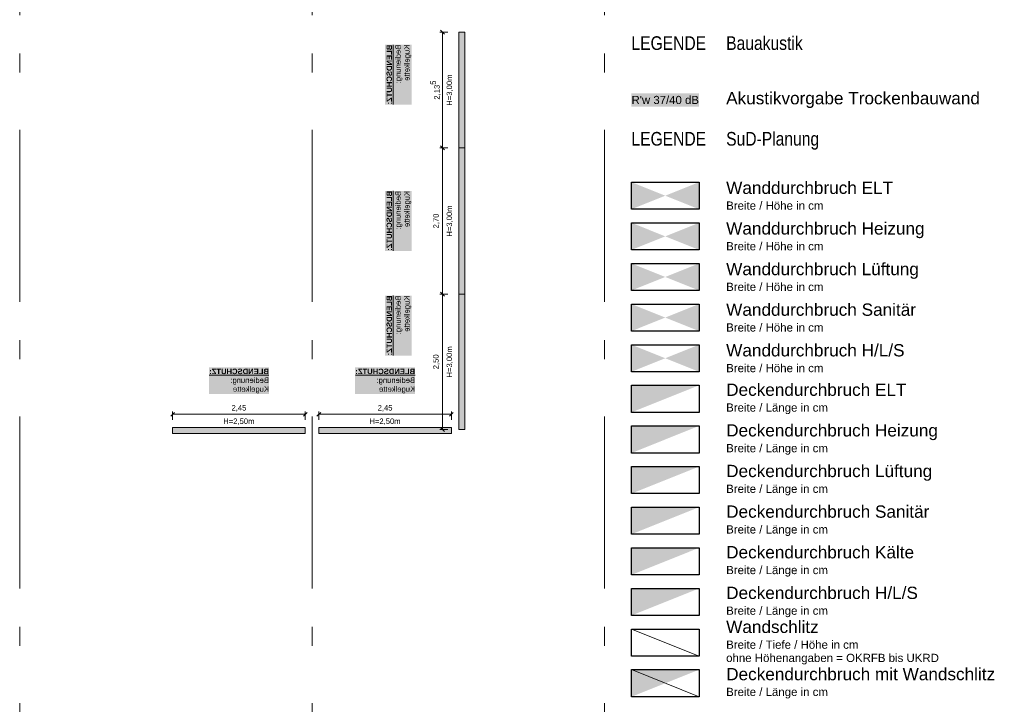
# Model space of a CAD drawing. Header units: metres. Extents: x -49 to 152, y -127 to 99.
# Tile 4 of 177: x -11 to 7, y -51 to -39. Entities that reach past the tile are written whole.
import ezdxf

# ---------------------------------------------------------------- set-up
doc = ezdxf.new("R2010")
doc.units = ezdxf.units.M
doc.header["$PDMODE"] = 1
doc.header["$PDSIZE"] = -2
doc.linetypes.add('Achsen 01', pattern=[5.2915312, 3.175, -1.0580624, 0.3527044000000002, -0.7057644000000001])
doc.layers.get('0').update_dxf_attribs({"lineweight": 25})
for name, color, linetype, lineweight in [('030_Sonnenschutzarbeiten-BLENDSCHUTZ', 7, 'Continuous', 5), ('030_Sonnenschutzarbeiten-BLENDSCHUTZ  Beschriftung', 7, 'Continuous', 5), ('_GRU (2D)', 7, 'Continuous', 9), ('_Legende (2D)', 7, 'Continuous', 9), ('_OG 3 - DS (2D)', 7, 'Continuous', 9), ('AV1-Akustikvorgaben-Trennwände', 7, 'Continuous', 5), ('AV1-Brandschutzkonzept-Brandschutzkonzept', 7, 'Continuous', 5), ('Keine', 7, 'Continuous', 9)]:
    doc.layers.add(name, color=color, linetype=linetype, lineweight=lineweight)
doc.layers.add('AV1-Achsen', color=1, linetype='Achsen 01', lineweight=18, true_color=0xff0000)
doc.layers.get('0').freeze()
doc.styles.add('Arial', font='arial.ttf')
doc.styles.add('Arial (bold)', font='arialbd.ttf')
doc.styles.add('Arial Narrow', font='ARIALN.TTF')
doc.dimstyles.new('COE 50', dxfattribs={"dimtxt": 100.8723958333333, "dimasz": 0.0014138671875, "dimexe": 0.001, "dimexo": 0.009999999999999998, "dimgap": 0.001, "dimtad": 1, "dimdec": 3, "dimtxsty": 'Arial', "dimblk": 'VW_SLASH-3', "dimblk1": 'VW_SLASH-3', "dimblk2": 'VW_SLASH-3', "dimcen": 0, "dimadec": 3, "dimazin": 0, "dimtfac": 0.8, "dimtdec": 3, "dimtix": 1, "dimtmove": 0, "dimatfit": 0, "dimldrblk": 'VW_SLASH-2', "dimfxl": 0.002, "dimfxlon": 1, "dimfrac": 2, "dimtolj": 1, "dimarcsym": 0})

# ---------------------------------------------------------------- blocks, each defined once
blk = doc.blocks.new('Blendschutz Beschriftung')
at = {"layer": '030_Sonnenschutzarbeiten-BLENDSCHUTZ  Beschriftung', "color": 254, "linetype": 'Continuous', "transparency": 33554559}
blk.add_solid([(-0.5540388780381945, -0.1643944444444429), (0.5540388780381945, -0.1643944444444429), (-0.5540388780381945, 0.3266722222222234), (0.5540388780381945, 0.3266722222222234)], dxfattribs=at)
at = {"layer": '030_Sonnenschutzarbeiten-BLENDSCHUTZ  Beschriftung', "insert": (-0.5540388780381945, 0.3001918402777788), "char_height": 0.1008723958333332, "attachment_point": 1, "line_spacing_factor": 0.9670156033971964, "style": 'Arial (bold)'}
blk.add_mtext('{\\LBLENDSCHUTZ:}{\\fArial|b0|i0|c0|p0;\\l\\PBedienung: \\PKugelkette }', dxfattribs=at)
blk = doc.blocks.new('VW_SLASH-3')
at = {"color": 0, "linetype": 'ByBlock', "lineweight": -2, "transparency": 16777216}
blk.add_line((0, 0), (-1, 0), dxfattribs=at)
at = {"color": 0, "linetype": 'Continuous', "lineweight": 15, "transparency": 16777216, "flags": 128}
blk.add_lwpolyline([(0.5000919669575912, 0.5000919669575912), (-0.5000919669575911, -0.5000919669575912)], dxfattribs=at)
blk = doc.blocks.new('*D66')
at = {"layer": '030_Sonnenschutzarbeiten-BLENDSCHUTZ', "color": 0, "lineweight": -2}
for p, q in [((-2.891099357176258, -39.06500000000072), (-3.041099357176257, -39.06500000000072)), ((-2.991099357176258, -41.129306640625), (-2.991099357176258, -39.13569335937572)), ((-2.891099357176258, -41.2), (-3.041099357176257, -41.2))]:
    blk.add_line(p, q, dxfattribs=at)
at = {"layer": 'Defpoints', "color": 0}
for p in [(-2.991099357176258, -39.06500000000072), (-2.690002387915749, -39.06500000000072), (-2.690002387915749, -41.2)]:
    blk.add_point(p, dxfattribs=at)
at = {"layer": '030_Sonnenschutzarbeiten-BLENDSCHUTZ', "color": 0, "lineweight": -2, "xscale": 0.070693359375, "yscale": 0.070693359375, "zscale": 0.070693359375}
for p, rotation in [((-2.991099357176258, -39.06500000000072), 90), ((-2.991099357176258, -41.2), 270)]:
    blk.add_blockref('VW_SLASH-3', p, dxfattribs=dict(at, rotation=rotation))
at = {"layer": '030_Sonnenschutzarbeiten-BLENDSCHUTZ', "color": 0, "lineweight": 13, "insert": (-3.118496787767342, -40.13250000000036), "char_height": 0.1008723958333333, "attachment_point": 5, "rotation": 90, "style": 'Arial'}
blk.add_mtext('\\A1;2,13\\S5^ ;', dxfattribs=at)
blk = doc.blocks.new('VW_SLASH-2')
at = {"color": 0, "linetype": 'ByBlock', "lineweight": -2, "transparency": 16777216}
blk.add_line((0, 0), (-1, 0), dxfattribs=at)
at = {"color": 0, "linetype": 'Continuous', "lineweight": 15, "transparency": 16777216, "flags": 128}
blk.add_lwpolyline([(0.5000534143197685, 0.5000534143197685), (-0.5000534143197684, -0.5000534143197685)], dxfattribs=at)
blk = doc.blocks.new('*D67')
at = {"layer": '030_Sonnenschutzarbeiten-BLENDSCHUTZ', "color": 0, "lineweight": -2}
for p, q in [((-2.891099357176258, -41.2), (-3.041099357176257, -41.2)), ((-2.991099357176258, -43.829306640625), (-2.991099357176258, -41.270693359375)), ((-2.891099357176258, -43.9), (-3.041099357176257, -43.9))]:
    blk.add_line(p, q, dxfattribs=at)
at = {"layer": 'Defpoints', "color": 0}
for p in [(-2.991099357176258, -41.2), (-2.690002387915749, -41.2), (-2.690002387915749, -43.9)]:
    blk.add_point(p, dxfattribs=at)
at = {"layer": '030_Sonnenschutzarbeiten-BLENDSCHUTZ', "color": 0, "lineweight": -2, "xscale": 0.070693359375, "yscale": 0.070693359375, "zscale": 0.070693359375}
for p, rotation in [((-2.991099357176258, -41.2), 90), ((-2.991099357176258, -43.9), 270)]:
    blk.add_blockref('VW_SLASH-3', p, dxfattribs=dict(at, rotation=rotation))
at = {"layer": '030_Sonnenschutzarbeiten-BLENDSCHUTZ', "color": 0, "lineweight": 13, "insert": (-3.101719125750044, -42.55), "char_height": 0.1008723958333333, "attachment_point": 5, "rotation": 90, "style": 'Arial'}
blk.add_mtext('\\A1;2,70', dxfattribs=at)
blk = doc.blocks.new('*D68')
at = {"layer": '030_Sonnenschutzarbeiten-BLENDSCHUTZ', "color": 0, "lineweight": -2}
for p, q in [((-2.891099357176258, -43.9), (-3.041099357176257, -43.9)), ((-2.991099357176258, -46.32930902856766), (-2.991099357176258, -43.970693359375)), ((-2.891099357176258, -46.40000238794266), (-3.041099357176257, -46.40000238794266))]:
    blk.add_line(p, q, dxfattribs=at)
at = {"layer": 'Defpoints', "color": 0}
for p in [(-2.991099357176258, -43.9), (-2.690002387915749, -43.9), (-2.690002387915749, -46.40000238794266)]:
    blk.add_point(p, dxfattribs=at)
at = {"layer": '030_Sonnenschutzarbeiten-BLENDSCHUTZ', "color": 0, "lineweight": -2, "xscale": 0.070693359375, "yscale": 0.070693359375, "zscale": 0.070693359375}
for p, rotation in [((-2.991099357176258, -43.9), 90), ((-2.991099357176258, -46.40000238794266), 270)]:
    blk.add_blockref('VW_SLASH-3', p, dxfattribs=dict(at, rotation=rotation))
at = {"layer": '030_Sonnenschutzarbeiten-BLENDSCHUTZ', "color": 0, "lineweight": 13, "insert": (-3.101719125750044, -45.15000119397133), "char_height": 0.1008723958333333, "attachment_point": 5, "rotation": 90, "style": 'Arial'}
blk.add_mtext('\\A1;2,50', dxfattribs=at)
blk = doc.blocks.new('*D77')
at = {"layer": '030_Sonnenschutzarbeiten-BLENDSCHUTZ', "color": 0, "lineweight": -2}
for p, q in [((-7.974999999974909, -46.21926964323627), (-7.974999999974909, -46.06926964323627)), ((-5.595693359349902, -46.11926964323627), (-7.904306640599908, -46.11926964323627)), ((-5.524999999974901, -46.21926964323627), (-5.524999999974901, -46.06926964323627))]:
    blk.add_line(p, q, dxfattribs=at)
at = {"layer": 'Defpoints', "color": 0}
for p in [(-7.974999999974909, -46.11926964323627), (-7.974999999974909, -46.36), (-5.524999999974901, -46.36)]:
    blk.add_point(p, dxfattribs=at)
at = {"layer": '030_Sonnenschutzarbeiten-BLENDSCHUTZ', "color": 0, "lineweight": -2, "xscale": 0.070693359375, "yscale": 0.070693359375, "zscale": 0.070693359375, "rotation": 180}
blk.add_blockref('VW_SLASH-3', (-7.974999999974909, -46.11926964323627), dxfattribs=at)
at = {"layer": '030_Sonnenschutzarbeiten-BLENDSCHUTZ', "color": 0, "lineweight": -2, "xscale": 0.070693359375, "yscale": 0.070693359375, "zscale": 0.070693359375}
blk.add_blockref('VW_SLASH-3', (-5.524999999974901, -46.11926964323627), dxfattribs=at)
at = {"layer": '030_Sonnenschutzarbeiten-BLENDSCHUTZ', "color": 0, "lineweight": 13, "insert": (-6.749999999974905, -46.00864987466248), "char_height": 0.1008723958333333, "attachment_point": 5, "style": 'Arial'}
blk.add_mtext('\\A1;2,45', dxfattribs=at)
blk = doc.blocks.new('*D78')
at = {"layer": '030_Sonnenschutzarbeiten-BLENDSCHUTZ', "color": 0, "lineweight": -2}
for p, q in [((-5.275000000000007, -46.21926964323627), (-5.275000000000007, -46.06926964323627)), ((-2.895693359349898, -46.11926964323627), (-5.204306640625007, -46.11926964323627)), ((-2.824999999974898, -46.21926964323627), (-2.824999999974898, -46.06926964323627))]:
    blk.add_line(p, q, dxfattribs=at)
at = {"layer": 'Defpoints', "color": 0}
for p in [(-5.275000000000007, -46.11926964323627), (-5.275000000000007, -46.36), (-2.824999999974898, -46.36)]:
    blk.add_point(p, dxfattribs=at)
at = {"layer": '030_Sonnenschutzarbeiten-BLENDSCHUTZ', "color": 0, "lineweight": -2, "xscale": 0.070693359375, "yscale": 0.070693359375, "zscale": 0.070693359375, "rotation": 180}
blk.add_blockref('VW_SLASH-3', (-5.275000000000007, -46.11926964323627), dxfattribs=at)
at = {"layer": '030_Sonnenschutzarbeiten-BLENDSCHUTZ', "color": 0, "lineweight": -2, "xscale": 0.070693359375, "yscale": 0.070693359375, "zscale": 0.070693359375}
blk.add_blockref('VW_SLASH-3', (-2.824999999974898, -46.11926964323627), dxfattribs=at)
at = {"layer": '030_Sonnenschutzarbeiten-BLENDSCHUTZ', "color": 0, "lineweight": 13, "insert": (-4.049999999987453, -46.00864987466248), "char_height": 0.1008723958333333, "attachment_point": 5, "style": 'Arial'}
blk.add_mtext('\\A1;2,45', dxfattribs=at)
blk = doc.blocks.new('Group-943')
at = {"layer": 'Keine', "color": 212, "linetype": 'Continuous'}
for points in [[(0.5003650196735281, -42.33342203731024), (1.125365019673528, -42.08342203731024), (0.5003650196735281, -41.83342203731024)], [(1.125365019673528, -42.08342203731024), (1.750365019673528, -41.83342203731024), (1.750365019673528, -42.33342203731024)]]:
    blk.add_solid(points, dxfattribs=at)
blk = doc.blocks.new('Group-944')
at = {"layer": 'Keine', "color": 212, "linetype": 'Continuous'}
blk.add_solid([(0.5003650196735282, -46.08342203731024), (1.750365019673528, -45.58342203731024), (0.5003650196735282, -45.58342203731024)], dxfattribs=at)
blk = doc.blocks.new('Group-945')
at = {"layer": 'Keine', "color": 212, "lineweight": 9, "flags": 128}
blk.add_lwpolyline([(1.750365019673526, -50.58342203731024), (0.500365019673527, -50.08342203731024), (1.750365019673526, -50.08342203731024)], close=True, dxfattribs=at)
blk = doc.blocks.new('Group-946')
at = {"layer": 'Keine', "color": 212, "lineweight": 9, "flags": 128}
blk.add_lwpolyline([(1.750365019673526, -51.33342203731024), (0.500365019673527, -50.83342203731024), (1.750365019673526, -50.83342203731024)], close=True, dxfattribs=at)
at = {"layer": 'Keine', "color": 212, "lineweight": 9}
blk.add_solid([(0.500365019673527, -51.33342203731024), (1.750365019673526, -50.83342203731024), (0.500365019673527, -50.83342203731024)], dxfattribs=at)
blk = doc.blocks.new('Group-975')
at = {"layer": 'Keine', "color": 15, "linetype": 'Continuous'}
for points in [[(0.5003650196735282, -43.08342203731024), (1.125365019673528, -42.83342203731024), (0.5003650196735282, -42.58342203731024)], [(1.125365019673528, -42.83342203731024), (1.750365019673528, -42.58342203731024), (1.750365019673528, -43.08342203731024)]]:
    blk.add_solid(points, dxfattribs=at)
blk = doc.blocks.new('Group-976')
at = {"layer": 'Keine', "color": 85, "linetype": 'Continuous'}
for points in [[(0.5003650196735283, -43.83342203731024), (1.125365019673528, -43.58342203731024), (0.5003650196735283, -43.33342203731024)], [(1.125365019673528, -43.58342203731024), (1.750365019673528, -43.33342203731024), (1.750365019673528, -43.83342203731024)]]:
    blk.add_solid(points, dxfattribs=at)
blk = doc.blocks.new('Group-977')
at = {"layer": 'Keine', "color": 165, "linetype": 'Continuous'}
for points in [[(0.5003650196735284, -44.58342203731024), (1.125365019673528, -44.33342203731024), (0.5003650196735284, -44.08342203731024)], [(1.125365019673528, -44.33342203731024), (1.750365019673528, -44.08342203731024), (1.750365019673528, -44.58342203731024)]]:
    blk.add_solid(points, dxfattribs=at)
blk = doc.blocks.new('Group-978')
at = {"layer": 'Keine', "color": 15, "linetype": 'Continuous'}
blk.add_solid([(0.5003650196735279, -46.83342203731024), (1.750365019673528, -46.33342203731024), (0.5003650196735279, -46.33342203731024)], dxfattribs=at)
blk = doc.blocks.new('Group-979')
at = {"layer": 'Keine', "color": 85, "linetype": 'Continuous'}
blk.add_solid([(0.5003650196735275, -47.58342203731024), (1.750365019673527, -47.08342203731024), (0.5003650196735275, -47.08342203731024)], dxfattribs=at)
blk = doc.blocks.new('Group-980')
at = {"layer": 'Keine', "color": 165, "linetype": 'Continuous'}
blk.add_solid([(0.5003650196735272, -48.33342203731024), (1.750365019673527, -47.83342203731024), (0.5003650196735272, -47.83342203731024)], dxfattribs=at)
blk = doc.blocks.new('Group-981')
at = {"layer": 'Keine', "color": 7, "linetype": 'Continuous'}
for points in [[(0.5003650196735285, -45.33342203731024), (1.125365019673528, -45.08342203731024), (0.5003650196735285, -44.83342203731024)], [(1.125365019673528, -45.08342203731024), (1.750365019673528, -44.83342203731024), (1.750365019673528, -45.33342203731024)]]:
    blk.add_solid(points, dxfattribs=at)
blk = doc.blocks.new('Group-982')
at = {"layer": 'Keine', "color": 7, "linetype": 'Continuous'}
blk.add_solid([(0.5003650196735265, -49.83342203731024), (1.750365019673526, -49.33342203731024), (0.5003650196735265, -49.33342203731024)], dxfattribs=at)
blk = doc.blocks.new('Group-983')
at = {"layer": 'Keine', "color": 143, "linetype": 'Continuous'}
blk.add_solid([(0.5003650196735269, -49.08342203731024), (1.750365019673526, -48.58342203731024), (0.5003650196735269, -48.58342203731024)], dxfattribs=at)
blk = doc.blocks.new('Legende (2D)')
at = {"layer": 'AV1-Akustikvorgaben-Trennwände', "color": 7}
blk.add_solid([(0.4998077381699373, -40.437841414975), (1.750365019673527, -40.437841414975), (0.4998077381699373, -40.19558756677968), (1.750365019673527, -40.19558756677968)], dxfattribs=at)
blk.add_solid([(0.4998077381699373, -40.437841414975), (1.750365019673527, -40.437841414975), (0.4998077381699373, -40.19558756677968), (1.750365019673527, -40.19558756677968)], dxfattribs=at)
at = {"layer": 'AV1-Akustikvorgaben-Trennwände', "insert": (1.125086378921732, -40.31671449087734), "char_height": 0.1505857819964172, "attachment_point": 5, "line_spacing_factor": 0.9695403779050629, "style": 'Arial'}
blk.add_mtext("R'w 37/40 dB", dxfattribs=at)
at = {"layer": 'AV1-Brandschutzkonzept-Brandschutzkonzept', "color": 7, "transparency": 33554687, "insert": (2.250365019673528, -40.31671449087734), "char_height": 0.226962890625, "attachment_point": 4, "line_spacing_factor": 0.9691223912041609, "style": 'Arial'}
blk.add_mtext('Akustikvorgabe Trockenbauwand', dxfattribs=at)
at = {"layer": 'Keine', "color": 7, "transparency": 33554687}
for s, insert, char_height, attachment_point, line_spacing_factor, style in [('LEGENDE', (0.5003650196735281, -39.13979461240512), 0.2521809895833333, 1, 0.9665942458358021, 'Arial Narrow'), ('LEGENDE', (0.5003650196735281, -40.90650215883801), 0.2521809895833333, 1, 0.9665942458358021, 'Arial Narrow'), ('Wanddurchbruch ELT\\P{\\H0.6667x;Breite / Höhe in cm}', (2.250365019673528, -42.08342203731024), 0.226962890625, 4, 0.9691223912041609, 'Arial'), ('Wanddurchbruch Heizung\\P{\\H0.6667x;Breite / Höhe in cm}', (2.250365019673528, -42.83342203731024), 0.226962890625, 4, 0.9691223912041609, 'Arial'), ('Wanddurchbruch Lüftung\\P{\\H0.6667x;Breite / Höhe in cm}', (2.250365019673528, -43.58342203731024), 0.226962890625, 4, 0.9691223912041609, 'Arial'), ('Wanddurchbruch Sanitär\\P{\\H0.6667x;Breite / Höhe in cm}', (2.250365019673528, -44.33342203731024), 0.226962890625, 4, 0.9691223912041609, 'Arial'), ('Wanddurchbruch H/L/S\\P{\\H0.6667x;Breite / Höhe in cm}', (2.250365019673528, -45.08342203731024), 0.226962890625, 4, 0.9691223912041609, 'Arial'), ('Deckendurchbruch ELT\\P{\\H0.6667x;Breite / Länge in cm}', (2.250365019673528, -45.83342203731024), 0.226962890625, 4, 0.9691223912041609, 'Arial'), ('Deckendurchbruch Heizung\\P{\\H0.6667x;Breite / Länge in cm}', (2.250365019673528, -46.58342203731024), 0.226962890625, 4, 0.9691223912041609, 'Arial'), ('Deckendurchbruch Lüftung\\P{\\H0.6667x;Breite / Länge in cm}', (2.250365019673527, -47.33342203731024), 0.226962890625, 4, 0.9691223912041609, 'Arial'), ('Deckendurchbruch Sanitär\\P{\\H0.6667x;Breite / Länge in cm}', (2.250365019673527, -48.08342203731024), 0.226962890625, 4, 0.9691223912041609, 'Arial'), ('Deckendurchbruch Kälte\\P{\\H0.6667x;Breite / Länge in cm}', (2.250365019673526, -48.83342203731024), 0.226962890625, 4, 0.9691223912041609, 'Arial'), ('Deckendurchbruch H/L/S\\P{\\H0.6667x;Breite / Länge in cm}', (2.250365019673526, -49.58342203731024), 0.226962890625, 4, 0.9691223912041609, 'Arial'), ('Wandschlitz\\P{\\H0.6667x;Breite / Tiefe / Höhe in cm\\Pohne Höhenangaben = OKRFB bis UKRD}', (2.250365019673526, -50.33342203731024), 0.226962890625, 4, 0.9691223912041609, 'Arial'), ('Deckendurchbruch mit Wandschlitz\\P{\\H0.6667x;Breite / Länge in cm}', (2.250365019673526, -51.08342203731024), 0.226962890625, 4, 0.9691223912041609, 'Arial')]:
    blk.add_mtext(s, dxfattribs=dict(at, insert=insert, char_height=char_height, attachment_point=attachment_point, line_spacing_factor=line_spacing_factor, style=style))
at = {"layer": 'Keine', "color": 253, "transparency": 33554687, "char_height": 0.2521809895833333, "attachment_point": 1, "line_spacing_factor": 0.9665942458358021, "style": 'Arial Narrow'}
for s, insert in [('Bauakustik', (2.250365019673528, -39.13979461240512)), ('SuD-Planung', (2.250365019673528, -40.90650215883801))]:
    blk.add_mtext(s, dxfattribs=dict(at, insert=insert))
at = {"color": 255, "linetype": 'Continuous', "lineweight": 25, "transparency": 33554687}
for points in [[(0.5003650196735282, -41.83342203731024), (1.750365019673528, -41.83342203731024), (1.750365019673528, -42.33342203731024), (0.5003650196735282, -42.33342203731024)], [(0.5003650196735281, -42.58342203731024), (1.750365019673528, -42.58342203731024), (1.750365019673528, -43.08342203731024), (0.5003650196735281, -43.08342203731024)], [(0.5003650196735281, -43.33342203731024), (1.750365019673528, -43.33342203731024), (1.750365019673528, -43.83342203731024), (0.5003650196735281, -43.83342203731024)], [(0.5003650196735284, -44.08342203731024), (1.7503650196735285, -44.08342203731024), (1.7503650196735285, -44.58342203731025), (0.5003650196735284, -44.58342203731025)], [(0.5003650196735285, -44.83342203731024), (1.7503650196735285, -44.83342203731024), (1.7503650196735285, -45.33342203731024), (0.5003650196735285, -45.33342203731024)], [(0.5003650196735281, -45.58342203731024), (1.750365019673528, -45.58342203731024), (1.750365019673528, -46.08342203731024), (0.5003650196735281, -46.08342203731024)], [(0.5003650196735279, -46.33342203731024), (1.7503650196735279, -46.33342203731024), (1.7503650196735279, -46.83342203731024), (0.5003650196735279, -46.83342203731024)], [(0.5003650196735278, -47.08342203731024), (1.7503650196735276, -47.08342203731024), (1.7503650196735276, -47.58342203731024), (0.5003650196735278, -47.58342203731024)], [(0.5003650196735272, -47.833422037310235), (1.7503650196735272, -47.833422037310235), (1.7503650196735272, -48.33342203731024), (0.5003650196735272, -48.33342203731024)], [(0.5003650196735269, -48.58342203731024), (1.7503650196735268, -48.58342203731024), (1.7503650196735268, -49.08342203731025), (0.5003650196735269, -49.08342203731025)], [(0.5003650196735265, -49.33342203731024), (1.7503650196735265, -49.33342203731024), (1.7503650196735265, -49.83342203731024), (0.5003650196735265, -49.83342203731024)], [(0.500365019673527, -50.08342203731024), (1.750365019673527, -50.08342203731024), (1.750365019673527, -50.58342203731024), (0.500365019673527, -50.58342203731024)], [(0.500365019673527, -50.83342203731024), (1.750365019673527, -50.83342203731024), (1.750365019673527, -51.33342203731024), (0.500365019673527, -51.33342203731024)]]:
    blk.add_wipeout(points, dxfattribs=at).dxf.layer = 'Keine'
at = {"layer": 'Keine', "color": 212, "linetype": 'Continuous', "lineweight": 25, "transparency": 33554687, "flags": 128}
for points in [[(0.5003650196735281, -41.83342203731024), (1.750365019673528, -41.83342203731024), (1.750365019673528, -42.33342203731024), (0.5003650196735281, -42.33342203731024)], [(0.5003650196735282, -45.58342203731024), (1.750365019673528, -45.58342203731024), (1.750365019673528, -46.08342203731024), (0.5003650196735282, -46.08342203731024)], [(0.500365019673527, -50.08342203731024), (1.750365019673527, -50.08342203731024), (1.750365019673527, -50.58342203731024), (0.500365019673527, -50.58342203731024)], [(0.500365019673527, -50.83342203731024), (1.750365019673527, -50.83342203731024), (1.750365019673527, -51.33342203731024), (0.500365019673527, -51.33342203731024)]]:
    blk.add_lwpolyline(points, close=True, dxfattribs=at)
at = {"layer": 'Keine', "color": 15, "linetype": 'Continuous', "lineweight": 25, "transparency": 33554687, "flags": 128}
for points in [[(0.5003650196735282, -42.58342203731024), (1.750365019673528, -42.58342203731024), (1.750365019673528, -43.08342203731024), (0.5003650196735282, -43.08342203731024)], [(0.5003650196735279, -46.33342203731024), (1.750365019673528, -46.33342203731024), (1.750365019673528, -46.83342203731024), (0.5003650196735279, -46.83342203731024)]]:
    blk.add_lwpolyline(points, close=True, dxfattribs=at)
at = {"layer": 'Keine', "color": 85, "linetype": 'Continuous', "lineweight": 25, "transparency": 33554687, "flags": 128}
for points in [[(0.5003650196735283, -43.33342203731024), (1.750365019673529, -43.33342203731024), (1.750365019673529, -43.83342203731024), (0.5003650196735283, -43.83342203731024)], [(0.5003650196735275, -47.08342203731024), (1.750365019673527, -47.08342203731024), (1.750365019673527, -47.58342203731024), (0.5003650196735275, -47.58342203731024)]]:
    blk.add_lwpolyline(points, close=True, dxfattribs=at)
at = {"layer": 'Keine', "color": 165, "linetype": 'Continuous', "lineweight": 25, "transparency": 33554687, "flags": 128}
for points in [[(0.5003650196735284, -44.08342203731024), (1.750365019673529, -44.08342203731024), (1.750365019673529, -44.58342203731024), (0.5003650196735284, -44.58342203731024)], [(0.5003650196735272, -47.83342203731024), (1.750365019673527, -47.83342203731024), (1.750365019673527, -48.33342203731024), (0.5003650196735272, -48.33342203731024)]]:
    blk.add_lwpolyline(points, close=True, dxfattribs=at)
at = {"layer": 'Keine', "color": 7, "linetype": 'Continuous', "lineweight": 25, "transparency": 33554687, "flags": 128}
for points in [[(0.5003650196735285, -44.83342203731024), (1.750365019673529, -44.83342203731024), (1.750365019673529, -45.33342203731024), (0.5003650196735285, -45.33342203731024)], [(0.5003650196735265, -49.33342203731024), (1.750365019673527, -49.33342203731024), (1.750365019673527, -49.83342203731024), (0.5003650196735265, -49.83342203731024)]]:
    blk.add_lwpolyline(points, close=True, dxfattribs=at)
at = {"layer": 'Keine', "color": 143, "linetype": 'Continuous', "lineweight": 25, "transparency": 33554687, "flags": 128}
blk.add_lwpolyline([(0.5003650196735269, -48.58342203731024), (1.750365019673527, -48.58342203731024), (1.750365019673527, -49.08342203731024), (0.5003650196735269, -49.08342203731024)], close=True, dxfattribs=at)
at = {"layer": 'Keine', "color": 7}
for name in ['Group-943', 'Group-944', 'Group-978', 'Group-979', 'Group-980', 'Group-983', 'Group-982', 'Group-945', 'Group-946']:
    blk.add_blockref(name, (0, 0), dxfattribs=at)
at = {"layer": 'Keine', "color": 15}
blk.add_blockref('Group-975', (0, 0), dxfattribs=at)
at = {"layer": 'Keine', "color": 85}
blk.add_blockref('Group-976', (0, 0), dxfattribs=at)
at = {"layer": 'Keine', "color": 165}
for name in ['Group-977', 'Group-981']:
    blk.add_blockref(name, (0, 0), dxfattribs=at)
blk = doc.blocks.new('Group-863')
at = {"layer": 'AV1-Achsen'}
blk.add_line((-7.275957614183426e-15, -65.20889486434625), (-7.275957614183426e-15, -33.80889486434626), dxfattribs=at)
blk = doc.blocks.new('Group-864')
at = {"layer": 'AV1-Achsen'}
blk.add_line((-5.400000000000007, -65.20889486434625), (-5.400000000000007, -33.80889486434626), dxfattribs=at)
blk = doc.blocks.new('Group-865')
at = {"layer": 'AV1-Achsen'}
blk.add_line((-10.80000000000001, -65.20889486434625), (-10.80000000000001, -33.80889486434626), dxfattribs=at)
blk = doc.blocks.new('GRU (2D)')
at = {"layer": 'AV1-Achsen', "color": 7}
for name in ['Group-865', 'Group-864', 'Group-863']:
    blk.add_blockref(name, (0, 0), dxfattribs=at)
blk = doc.blocks.new('OG 3 - DS (2D)')
at = {"layer": '030_Sonnenschutzarbeiten-BLENDSCHUTZ', "linetype": 'Continuous', "lineweight": 0, "transparency": 33554610}
for points in [[(-2.690002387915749, -39.06500000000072), (-2.575002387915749, -39.06500000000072), (-2.575002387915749, -41.2), (-2.690002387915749, -41.2)], [(-2.690002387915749, -43.9), (-2.575002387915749, -43.9), (-2.575002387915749, -41.2), (-2.690002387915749, -41.2)], [(-2.690002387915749, -46.40000238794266), (-2.575002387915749, -46.40000238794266), (-2.575002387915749, -43.9), (-2.690002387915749, -43.9)], [(-7.974999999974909, -46.36), (-7.974999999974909, -46.475), (-5.524999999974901, -46.475), (-5.524999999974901, -46.36)], [(-2.824999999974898, -46.36), (-2.824999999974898, -46.475), (-5.275000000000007, -46.475), (-5.275000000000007, -46.36)]]:
    blk.add_hatch(color=161, dxfattribs=at).paths.add_polyline_path(points)
at = {"layer": '030_Sonnenschutzarbeiten-BLENDSCHUTZ', "color": 251, "lineweight": 13, "flags": 128}
for points in [[(-2.690002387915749, -39.06500000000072), (-2.575002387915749, -39.06500000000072), (-2.575002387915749, -41.2), (-2.690002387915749, -41.2)], [(-2.690002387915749, -43.9), (-2.575002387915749, -43.9), (-2.575002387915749, -41.2), (-2.690002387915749, -41.2)], [(-2.690002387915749, -46.40000238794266), (-2.575002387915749, -46.40000238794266), (-2.575002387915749, -43.9), (-2.690002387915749, -43.9)], [(-7.974999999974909, -46.36), (-7.974999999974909, -46.475), (-5.524999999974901, -46.475), (-5.524999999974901, -46.36)], [(-2.824999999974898, -46.36), (-2.824999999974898, -46.475), (-5.275000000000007, -46.475), (-5.275000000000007, -46.36)]]:
    blk.add_lwpolyline(points, close=True, dxfattribs=at)
at = {"layer": '030_Sonnenschutzarbeiten-BLENDSCHUTZ  Beschriftung', "color": 7, "xscale": -1, "rotation": 90}
for p in [(-3.723327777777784, -39.85), (-3.723327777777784, -42.55), (-3.723327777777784, -44.48234422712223)]:
    blk.add_blockref('Blendschutz Beschriftung', p, dxfattribs=at)
at = {"layer": '030_Sonnenschutzarbeiten-BLENDSCHUTZ  Beschriftung', "color": 7, "xscale": -1}
for p in [(-6.75, -45.57667222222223), (-4.05, -45.57667222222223)]:
    blk.add_blockref('Blendschutz Beschriftung', p, dxfattribs=at)
at = {"layer": '030_Sonnenschutzarbeiten-BLENDSCHUTZ', "color": 7, "char_height": 0.1008723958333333, "attachment_point": 1, "rotation": 90, "line_spacing_factor": 0.969122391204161, "style": 'Arial'}
for insert in [(-2.914266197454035, -40.42216225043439), (-2.914266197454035, -42.83966225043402), (-2.914266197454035, -45.43966344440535)]:
    blk.add_mtext('H=3,00m', dxfattribs=dict(at, insert=insert))
at = {"layer": '030_Sonnenschutzarbeiten-BLENDSCHUTZ', "color": 7, "char_height": 0.1008723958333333, "attachment_point": 1, "line_spacing_factor": 0.969122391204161, "style": 'Arial'}
for insert in [(-7.039662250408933, -46.19610280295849), (-4.339662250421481, -46.19610280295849)]:
    blk.add_mtext('H=2,50m', dxfattribs=dict(at, insert=insert))
at = {"layer": '030_Sonnenschutzarbeiten-BLENDSCHUTZ', "color": 7, "lineweight": 13}
for p1, p2, distance, text, picture, middle in [((-2.690002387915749, -41.2), (-2.690002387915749, -39.06500000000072), 0.301096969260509, '2,13\\S5^ ;', '*D66', (-3.118496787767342, -40.13250000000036)), ((-2.690002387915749, -43.9), (-2.690002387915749, -41.2), 0.301096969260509, '2,70', '*D67', (-3.101719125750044, -42.55)), ((-2.690002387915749, -46.40000238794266), (-2.690002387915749, -43.9), 0.301096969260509, '2,50', '*D68', (-3.101719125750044, -45.15000119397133)), ((-5.524999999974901, -46.36), (-7.974999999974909, -46.36), -0.24073035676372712, '2,45', '*D77', (-6.749999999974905, -46.00864987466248)), ((-2.824999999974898, -46.36), (-5.275000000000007, -46.36), -0.24073035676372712, '2,45', '*D78', (-4.049999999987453, -46.00864987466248))]:
    dim = blk.add_aligned_dim(p1=p1, p2=p2, distance=distance, text=text, dimstyle='COE 50', override={"dimtxt": 0.1008723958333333, "dimasz": 0.070693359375, "dimexe": 0.05, "dimgap": 0.05, "dimpost": '<>', "dimtxsty": 'Arial', "dimtmove": 2, "dimfxl": 0.1}, dxfattribs=at)
    dim.commit()
    dim.dimension.update_dxf_attribs({"geometry": picture, "text_midpoint": middle})

msp = doc.modelspace()

# ---------------------------------------------------------------- block references
at = {"layer": '_OG 3 - DS (2D)'}
msp.add_blockref('OG 3 - DS (2D)', (0, 0), dxfattribs=at)

# ---------------------------------------------------------------- next in the draw order: block references
at = {"layer": '_Legende (2D)'}
msp.add_blockref('Legende (2D)', (0, 0), dxfattribs=at)

# ---------------------------------------------------------------- next in the draw order: block references
at = {"layer": '_GRU (2D)'}
msp.add_blockref('GRU (2D)', (0, 0), dxfattribs=at)

doc.saveas('drawing.dxf')
